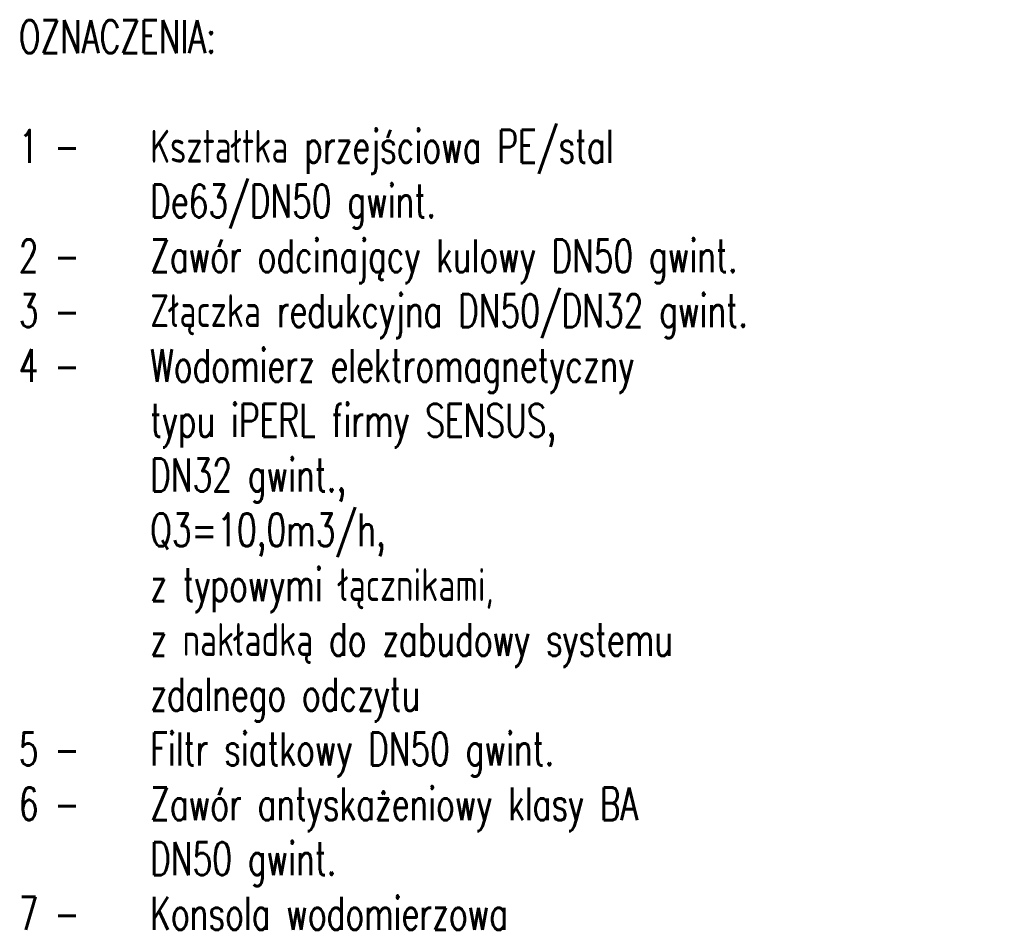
# Model space of a CAD drawing. Header units: millimetres. Extents: x -24591 to -17244, y 245914 to 251151.
# Tile 20 of 20: x -18743 to -17244, y 249649 to 251034. Entities that reach past the tile are written whole.
import ezdxf

# ---------------------------------------------------------------- set-up
doc = ezdxf.new("R2010")
doc.units = ezdxf.units.MM
doc.header["$MEASUREMENT"] = 0
doc.layers.add('IS-profil-srednia', color=7, linetype='Continuous', lineweight=30)
doc.styles.add('IS', font='simplex.shx', dxfattribs={"width": 0.7})

msp = doc.modelspace()

# ---------------------------------------------------------------- texts
at = {"layer": 'IS-profil-srednia', "insert": (-18744.1, 251033.1), "char_height": 50, "width": 2600, "attachment_point": 1, "style": 'IS'}
msp.add_mtext('OZNACZENIA:\\P\\P1 - ^IKształtka przejściowa PE/stal \\P^IDe63/DN50 gwint. \\P2 - ^IZawór odcinający kulowy DN50 gwint. \\P3 - ^IZłączka redukcyjna DN50/DN32 gwint. \\P4 - ^IWodomierz elektromagnetyczny  \\P^Itypu iPERL firmy SENSUS,\\P^IDN32 gwint., \\P^IQ3=10,0m3/h,\\P^Iz typowymi łącznikami, \\P^Iz nakładką do zabudowy systemu \\P^Izdalnego odczytu \\P5 - ^IFiltr siatkowy DN50 gwint. \\P6 - ^IZawór antyskażeniowy klasy BA \\P^IDN50 gwint. \\P7 - ^IKonsola wodomierzowa ', dxfattribs=at)

doc.saveas('drawing.dxf')
